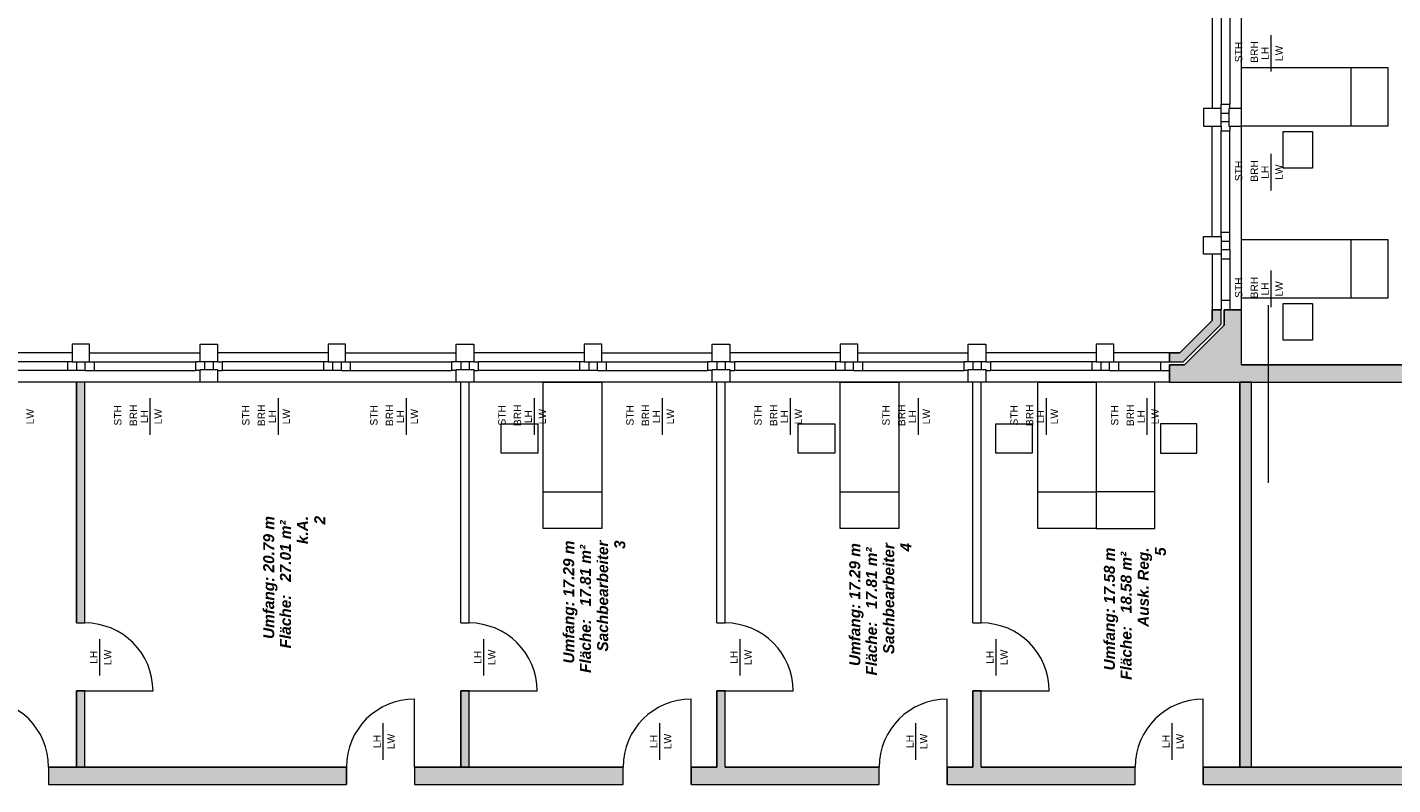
# Model space of a CAD drawing. Header units: metres. Extents: x -111 to 152, y -132 to 99.
# Tile 251 of 256: x 4 to 23, y 69 to 79. Entities that reach past the tile are written whole.
import ezdxf

# ---------------------------------------------------------------- set-up
doc = ezdxf.new("R2010")
doc.units = ezdxf.units.M
doc.layers.add('_EG - B (3D)', color=7, linetype='Continuous', lineweight=9)
doc.layers.add('COE_Bestand-allg.', color=7, linetype='Continuous', lineweight=9)
doc.styles.add('Arial', font='arial.ttf')
doc.styles.add('Arial (bold italic)', font='arialbi.ttf')

# ---------------------------------------------------------------- blocks, each defined once
blk = doc.blocks.new('Group-11')
at = {"layer": 'COE_Bestand-allg.', "linetype": 'Continuous', "lineweight": 0, "transparency": 33554687}
for points in [[(25.915, 74.238), (25.915, 73.888), (26.155, 73.888), (26.155, 78.265), (25.915, 78.265), (25.915, 74.478), (20.655, 74.478), (20.655, 75.228), (20.415, 75.228), (20.415, 75.017), (19.876, 74.478), (19.67, 74.478), (19.67, 74.238)], [(20.375, 75.033), (20.375, 75.228), (20.255, 75.228), (20.255, 75.083), (19.809, 74.638), (19.67, 74.638), (19.67, 74.518), (19.859, 74.518)], [(4.847, 70.948), (4.847, 74.238), (4.732, 74.238), (4.732, 70.948)], [(20.79, 68.978), (20.79, 74.238), (20.63, 74.238), (20.63, 68.978)], [(25.475, 68.738), (26.155, 69.418), (26.155, 72.958), (25.915, 72.958), (25.915, 69.517), (25.376, 68.978), (20.132, 68.978), (20.132, 68.738)], [(4.847, 68.978), (4.847, 70.018), (4.732, 70.018), (4.732, 68.978)], [(10.097, 68.978), (10.097, 70.018), (9.982, 70.018), (9.982, 68.978)], [(15.702, 68.738), (15.702, 68.978), (13.597, 68.978), (13.597, 70.018), (13.482, 70.018), (13.482, 68.978), (13.132, 68.978), (13.132, 68.738)], [(19.202, 68.738), (19.202, 68.978), (17.097, 68.978), (17.097, 70.018), (16.982, 70.018), (16.982, 68.978), (16.632, 68.978), (16.632, 68.738)], [(8.42, 68.738), (8.42, 68.978), (4.35, 68.978), (4.35, 68.738)], [(12.202, 68.738), (12.202, 68.978), (9.35, 68.978), (9.35, 68.738)]]:
    blk.add_hatch(color=252, dxfattribs=at).paths.add_polyline_path(points)
at = {"layer": 'COE_Bestand-allg.', "color": 7, "linetype": 'Continuous', "lineweight": 9, "transparency": 33554687}
for p, q in [((20.655, 77.978), (20.655, 81.238)), ((20.255, 79.488), (20.255, 77.978)), ((20.375, 79.425), (20.375, 78.04)), ((20.495, 79.425), (20.495, 78.04)), ((21.06, 78.483), (21.06, 78.983)), ((22.155, 77.738), (22.155, 78.538)), ((20.375, 77.978), (20.375, 78.04)), ((20.375, 78.04), (20.495, 78.04)), ((20.495, 77.978), (20.495, 78.04)), ((20.375, 77.915), (20.483, 77.915)), ((20.255, 76.228), (20.255, 77.738)), ((20.375, 77.8), (20.483, 77.8)), ((20.375, 77.738), (20.375, 77.675)), ((20.375, 76.29), (20.375, 77.675)), ((20.375, 77.675), (20.495, 77.675)), ((20.495, 77.738), (20.495, 77.675)), ((20.495, 76.29), (20.495, 77.675)), ((20.655, 75.228), (20.655, 77.738)), ((21.06, 76.858), (21.06, 77.358)), ((20.375, 76.228), (20.375, 76.29)), ((20.375, 76.29), (20.495, 76.29)), ((20.375, 76.165), (20.495, 76.165)), ((20.495, 76.165), (20.495, 76.29)), ((20.495, 76.05), (20.495, 76.165)), ((22.155, 75.388), (22.155, 76.188)), ((20.255, 75.988), (20.255, 75.228)), ((20.375, 76.05), (20.495, 76.05)), ((20.375, 75.988), (20.375, 75.925)), ((20.495, 76.05), (20.495, 75.925)), ((20.375, 75.925), (20.375, 75.353)), ((20.375, 75.925), (20.495, 75.925)), ((20.495, 75.925), (20.495, 75.353)), ((21.06, 75.263), (21.06, 75.763)), ((20.255, 75.083), (20.255, 75.228)), ((20.255, 75.228), (20.375, 75.228)), ((20.375, 75.353), (20.375, 75.228)), ((20.495, 75.353), (20.375, 75.353)), ((20.375, 75.033), (20.375, 75.228)), ((20.415, 75.017), (20.415, 75.228)), ((20.415, 75.228), (20.655, 75.228)), ((20.495, 75.353), (20.495, 75.228)), ((20.655, 74.478), (20.655, 75.228)), ((21.025, 72.862), (21.025, 75.291)), ((20.255, 75.083), (19.809, 74.638)), ((20.375, 75.033), (19.859, 74.518)), ((20.415, 75.017), (19.876, 74.478)), ((4.67, 74.638), (3.16, 74.638)), ((4.607, 74.518), (3.223, 74.518)), ((4.67, 74.518), (4.607, 74.518)), ((4.607, 74.518), (4.607, 74.398)), ((4.732, 74.518), (4.732, 74.398)), ((4.847, 74.518), (4.847, 74.398)), ((4.91, 74.638), (6.42, 74.638)), ((4.91, 74.518), (4.972, 74.518)), ((4.972, 74.518), (4.972, 74.398)), ((4.972, 74.518), (6.357, 74.518)), ((6.42, 74.518), (6.357, 74.518)), ((6.357, 74.518), (6.357, 74.398)), ((6.482, 74.518), (6.482, 74.41)), ((6.597, 74.518), (6.597, 74.41)), ((8.17, 74.638), (6.66, 74.638)), ((6.66, 74.518), (6.723, 74.518)), ((8.107, 74.518), (6.723, 74.518)), ((6.723, 74.518), (6.723, 74.398)), ((8.17, 74.518), (8.107, 74.518)), ((8.107, 74.518), (8.107, 74.398)), ((8.232, 74.518), (8.232, 74.398)), ((8.347, 74.518), (8.347, 74.398)), ((8.41, 74.638), (9.92, 74.638)), ((8.41, 74.518), (8.472, 74.518)), ((8.472, 74.518), (8.472, 74.398)), ((8.472, 74.518), (9.857, 74.518)), ((9.92, 74.518), (9.857, 74.518)), ((9.857, 74.518), (9.857, 74.398)), ((9.982, 74.518), (9.982, 74.41)), ((10.097, 74.518), (10.097, 74.41)), ((11.67, 74.638), (10.16, 74.638)), ((10.16, 74.518), (10.223, 74.518)), ((11.607, 74.518), (10.223, 74.518)), ((10.223, 74.518), (10.223, 74.398)), ((11.67, 74.518), (11.607, 74.518)), ((11.607, 74.518), (11.607, 74.398)), ((11.732, 74.518), (11.732, 74.398)), ((11.847, 74.518), (11.847, 74.398)), ((11.91, 74.638), (13.42, 74.638)), ((11.91, 74.518), (11.972, 74.518)), ((11.972, 74.518), (11.972, 74.398)), ((11.972, 74.518), (13.357, 74.518)), ((13.42, 74.518), (13.357, 74.518)), ((13.357, 74.518), (13.357, 74.398)), ((13.482, 74.518), (13.482, 74.41)), ((13.597, 74.518), (13.597, 74.41)), ((15.17, 74.638), (13.66, 74.638)), ((13.66, 74.518), (13.723, 74.518)), ((15.107, 74.518), (13.723, 74.518)), ((13.723, 74.518), (13.723, 74.398)), ((15.17, 74.518), (15.107, 74.518)), ((15.107, 74.518), (15.107, 74.398)), ((15.232, 74.518), (15.232, 74.398)), ((15.347, 74.518), (15.347, 74.398)), ((15.41, 74.638), (16.92, 74.638)), ((15.41, 74.518), (15.472, 74.518)), ((15.472, 74.518), (15.472, 74.398)), ((15.472, 74.518), (16.857, 74.518)), ((16.92, 74.518), (16.857, 74.518)), ((16.857, 74.518), (16.857, 74.398)), ((16.982, 74.518), (16.982, 74.41)), ((17.097, 74.518), (17.097, 74.41)), ((18.67, 74.638), (17.16, 74.638)), ((17.16, 74.518), (17.223, 74.518)), ((18.607, 74.518), (17.223, 74.518)), ((17.223, 74.518), (17.223, 74.398)), ((18.67, 74.518), (18.607, 74.518)), ((18.607, 74.518), (18.607, 74.398)), ((18.732, 74.518), (18.732, 74.398)), ((18.847, 74.518), (18.847, 74.398)), ((19.67, 74.638), (18.91, 74.638)), ((18.91, 74.518), (18.972, 74.518)), ((18.972, 74.518), (19.67, 74.518)), ((18.972, 74.518), (18.972, 74.398)), ((19.545, 74.518), (19.545, 74.398)), ((19.67, 74.638), (19.809, 74.638)), ((19.67, 74.518), (19.67, 74.638)), ((19.67, 74.518), (19.859, 74.518)), ((19.67, 74.478), (19.876, 74.478)), ((19.67, 74.238), (19.67, 74.478)), ((20.655, 74.478), (25.915, 74.478)), ((4.607, 74.398), (3.223, 74.398)), ((4.732, 74.398), (4.607, 74.398)), ((4.847, 74.398), (4.732, 74.398)), ((4.847, 74.398), (4.972, 74.398)), ((4.972, 74.398), (6.357, 74.398)), ((6.42, 74.398), (6.357, 74.398)), ((6.66, 74.398), (6.723, 74.398)), ((8.107, 74.398), (6.723, 74.398)), ((8.232, 74.398), (8.107, 74.398)), ((8.347, 74.398), (8.232, 74.398)), ((8.347, 74.398), (8.472, 74.398)), ((8.472, 74.398), (9.857, 74.398)), ((9.92, 74.398), (9.857, 74.398)), ((10.16, 74.398), (10.223, 74.398)), ((11.607, 74.398), (10.223, 74.398)), ((11.732, 74.398), (11.607, 74.398)), ((11.847, 74.398), (11.732, 74.398)), ((11.847, 74.398), (11.972, 74.398)), ((11.972, 74.398), (13.357, 74.398)), ((13.42, 74.398), (13.357, 74.398)), ((13.66, 74.398), (13.723, 74.398)), ((15.107, 74.398), (13.723, 74.398)), ((15.232, 74.398), (15.107, 74.398)), ((15.347, 74.398), (15.232, 74.398)), ((15.347, 74.398), (15.472, 74.398)), ((15.472, 74.398), (16.857, 74.398)), ((16.92, 74.398), (16.857, 74.398)), ((17.16, 74.398), (17.223, 74.398)), ((18.607, 74.398), (17.223, 74.398)), ((18.732, 74.398), (18.607, 74.398)), ((18.847, 74.398), (18.732, 74.398)), ((18.847, 74.398), (18.972, 74.398)), ((18.972, 74.398), (19.67, 74.398)), ((6.42, 74.238), (3.16, 74.238)), ((4.732, 70.948), (4.732, 74.238)), ((4.847, 70.948), (4.847, 74.238)), ((9.92, 74.238), (6.66, 74.238)), ((9.982, 70.948), (9.982, 74.238)), ((10.097, 70.948), (10.097, 74.238)), ((13.42, 74.238), (10.16, 74.238)), ((13.482, 70.948), (13.482, 74.238)), ((13.597, 70.948), (13.597, 74.238)), ((16.92, 74.238), (13.66, 74.238)), ((16.982, 70.948), (16.982, 74.238)), ((17.097, 70.948), (17.097, 74.238)), ((19.67, 74.238), (17.16, 74.238)), ((19.67, 74.238), (25.915, 74.238)), ((20.63, 68.978), (20.63, 74.238)), ((20.79, 68.978), (20.79, 74.238)), ((5.74, 73.518), (5.74, 74.018)), ((7.49, 73.518), (7.49, 74.018)), ((9.24, 73.518), (9.24, 74.018)), ((10.99, 73.518), (10.99, 74.018)), ((12.74, 73.518), (12.74, 74.018)), ((14.49, 73.518), (14.49, 74.018)), ((16.24, 73.518), (16.24, 74.018)), ((17.99, 73.518), (17.99, 74.018)), ((19.365, 73.518), (19.365, 74.018)), ((11.11, 72.738), (11.91, 72.738)), ((15.17, 72.738), (15.97, 72.738)), ((17.87, 72.738), (18.67, 72.738)), ((19.47, 72.738), (18.67, 72.738)), ((4.732, 70.948), (4.847, 70.948)), ((9.982, 70.948), (10.097, 70.948)), ((13.482, 70.948), (13.597, 70.948)), ((16.982, 70.948), (17.097, 70.948)), ((5.05, 70.228), (5.05, 70.728)), ((10.3, 70.228), (10.3, 70.728)), ((13.8, 70.228), (13.8, 70.728)), ((17.3, 70.228), (17.3, 70.728)), ((4.732, 68.978), (4.732, 70.018)), ((4.732, 70.018), (4.847, 70.018)), ((4.847, 68.978), (4.847, 70.018)), ((4.847, 70.018), (5.777, 70.018)), ((9.982, 68.978), (9.982, 70.018)), ((9.982, 70.018), (10.097, 70.018)), ((10.097, 68.978), (10.097, 70.018)), ((10.097, 70.018), (11.027, 70.018)), ((13.482, 68.978), (13.482, 70.018)), ((13.482, 70.018), (13.597, 70.018)), ((13.597, 68.978), (13.597, 70.018)), ((13.597, 70.018), (14.527, 70.018)), ((16.982, 68.978), (16.982, 70.018)), ((16.982, 70.018), (17.097, 70.018)), ((17.097, 68.978), (17.097, 70.018)), ((17.097, 70.018), (18.027, 70.018)), ((9.35, 68.978), (9.35, 69.908)), ((13.132, 68.978), (13.132, 69.908)), ((16.632, 68.978), (16.632, 69.908)), ((20.132, 68.978), (20.132, 69.908)), ((8.923, 69.078), (8.923, 69.578)), ((12.705, 69.078), (12.705, 69.578)), ((16.205, 69.078), (16.205, 69.578)), ((19.705, 69.078), (19.705, 69.578)), ((4.35, 68.978), (8.42, 68.978)), ((4.35, 68.978), (4.35, 68.738)), ((8.42, 68.978), (8.42, 68.738)), ((9.35, 68.978), (12.202, 68.978)), ((9.35, 68.978), (9.35, 68.738)), ((12.202, 68.738), (12.202, 68.978)), ((13.132, 68.978), (13.482, 68.978)), ((13.132, 68.738), (13.132, 68.978)), ((13.597, 68.978), (15.702, 68.978)), ((15.702, 68.738), (15.702, 68.978)), ((16.632, 68.978), (16.982, 68.978)), ((16.632, 68.738), (16.632, 68.978)), ((17.097, 68.978), (19.202, 68.978)), ((19.202, 68.738), (19.202, 68.978)), ((20.132, 68.978), (25.376, 68.978)), ((20.132, 68.738), (20.132, 68.978)), ((4.35, 68.738), (8.42, 68.738)), ((9.35, 68.738), (12.202, 68.738)), ((13.132, 68.738), (15.702, 68.738)), ((16.632, 68.738), (19.202, 68.738)), ((20.132, 68.738), (25.475, 68.738))]:
    blk.add_line(p, q, dxfattribs=at)
at = {"layer": 'COE_Bestand-allg.', "color": 7, "linetype": 'Continuous', "lineweight": 9, "transparency": 33554687, "flags": 128}
for points in [[(20.655, 77.738), (20.655, 78.538), (22.655, 78.538), (22.655, 77.738)], [(25.915, 74.238), (25.915, 73.888), (26.155, 73.888), (26.155, 78.265), (25.915, 78.265), (25.915, 74.478), (20.655, 74.478), (20.655, 75.228), (20.415, 75.228), (20.415, 75.017), (19.876, 74.478), (19.67, 74.478), (19.67, 74.238)], [(20.375, 77.738), (20.375, 77.978), (20.135, 77.978), (20.135, 77.738)], [(20.655, 77.738), (20.655, 77.978), (20.483, 77.978), (20.483, 77.738)], [(20.375, 76.228), (20.375, 75.988), (20.135, 75.988), (20.135, 76.228)], [(20.655, 75.388), (20.655, 76.188), (22.655, 76.188), (22.655, 75.388)], [(20.375, 75.033), (20.375, 75.228), (20.255, 75.228), (20.255, 75.083), (19.809, 74.638), (19.67, 74.638), (19.67, 74.518), (19.859, 74.518)], [(4.67, 74.518), (4.91, 74.518), (4.91, 74.758), (4.67, 74.758)], [(6.66, 74.518), (6.42, 74.518), (6.42, 74.758), (6.66, 74.758)], [(8.17, 74.518), (8.41, 74.518), (8.41, 74.758), (8.17, 74.758)], [(10.16, 74.518), (9.92, 74.518), (9.92, 74.758), (10.16, 74.758)], [(11.67, 74.518), (11.91, 74.518), (11.91, 74.758), (11.67, 74.758)], [(13.66, 74.518), (13.42, 74.518), (13.42, 74.758), (13.66, 74.758)], [(15.17, 74.518), (15.41, 74.518), (15.41, 74.758), (15.17, 74.758)], [(17.16, 74.518), (16.92, 74.518), (16.92, 74.758), (17.16, 74.758)], [(18.67, 74.518), (18.91, 74.518), (18.91, 74.758), (18.67, 74.758)], [(6.66, 74.238), (6.42, 74.238), (6.42, 74.41), (6.66, 74.41)], [(10.16, 74.238), (9.92, 74.238), (9.92, 74.41), (10.16, 74.41)], [(13.66, 74.238), (13.42, 74.238), (13.42, 74.41), (13.66, 74.41)], [(17.16, 74.238), (16.92, 74.238), (16.92, 74.41), (17.16, 74.41)], [(4.847, 70.948), (4.847, 74.238), (4.732, 74.238), (4.732, 70.948)], [(11.11, 74.238), (11.91, 74.238), (11.91, 72.238), (11.11, 72.238)], [(15.17, 74.238), (15.97, 74.238), (15.97, 72.238), (15.17, 72.238)], [(17.87, 74.238), (18.67, 74.238), (18.67, 72.238), (17.87, 72.238)], [(19.47, 74.238), (18.67, 74.238), (18.67, 72.238), (19.47, 72.238)], [(20.79, 68.978), (20.79, 74.238), (20.63, 74.238), (20.63, 68.978)], [(25.475, 68.738), (26.155, 69.418), (26.155, 72.958), (25.915, 72.958), (25.915, 69.517), (25.376, 68.978), (20.132, 68.978), (20.132, 68.738)], [(4.847, 68.978), (4.847, 70.018), (4.732, 70.018), (4.732, 68.978)], [(10.097, 68.978), (10.097, 70.018), (9.982, 70.018), (9.982, 68.978)], [(15.702, 68.738), (15.702, 68.978), (13.597, 68.978), (13.597, 70.018), (13.482, 70.018), (13.482, 68.978), (13.132, 68.978), (13.132, 68.738)], [(19.202, 68.738), (19.202, 68.978), (17.097, 68.978), (17.097, 70.018), (16.982, 70.018), (16.982, 68.978), (16.632, 68.978), (16.632, 68.738)], [(8.42, 68.738), (8.42, 68.978), (4.35, 68.978), (4.35, 68.738)], [(12.202, 68.738), (12.202, 68.978), (9.35, 68.978), (9.35, 68.738)]]:
    blk.add_lwpolyline(points, close=True, dxfattribs=at)
for points in [[(21.225, 77.163), (21.225, 77.663), (21.625, 77.663), (21.625, 77.163), (21.225, 77.163)], [(21.225, 74.813), (21.225, 75.313), (21.625, 75.313), (21.625, 74.813), (21.225, 74.813)], [(10.535, 73.668), (11.035, 73.668), (11.035, 73.268), (10.535, 73.268), (10.535, 73.668)], [(14.595, 73.668), (15.095, 73.668), (15.095, 73.268), (14.595, 73.268), (14.595, 73.668)], [(17.295, 73.668), (17.795, 73.668), (17.795, 73.268), (17.295, 73.268), (17.295, 73.668)], [(20.045, 73.668), (19.545, 73.668), (19.545, 73.268), (20.045, 73.268), (20.045, 73.668)]]:
    blk.add_lwpolyline(points, dxfattribs=at)
at = {"layer": 'COE_Bestand-allg.', "color": 7, "linetype": 'Continuous', "lineweight": 9, "transparency": 33554687}
for centre, start, end in [((4.847, 70.018), 0, 90), ((10.097, 70.018), 0, 90), ((13.597, 70.018), 360, 90), ((17.097, 70.018), 0, 90), ((3.42, 68.978), 0, 90), ((9.35, 68.978), 90, 180), ((13.132, 68.978), 90, 180), ((16.632, 68.978), 90, 180), ((20.132, 68.978), 90, 180)]:
    blk.add_arc(centre, 0.93, start, end, dxfattribs=at)
at = {"layer": 'COE_Bestand-allg.', "color": 7, "transparency": 33554687, "rotation": 90, "line_spacing_factor": 0.25}
for s, insert, char_height, attachment_point, style in [('STH', (20.565, 78.751), 0.1002, 2, 'Arial'), ('BRH', (20.878, 78.751), 0.1002, 8, 'Arial'), ('LH', (20.926, 78.733), 0.1002, 2, 'Arial'), ('LW', (21.217, 78.733), 0.1002, 8, 'Arial'), ('STH', (20.565, 77.126), 0.1002, 2, 'Arial'), ('BRH', (20.878, 77.126), 0.1002, 8, 'Arial'), ('LH', (20.926, 77.108), 0.1002, 2, 'Arial'), ('LW', (21.217, 77.108), 0.1002, 8, 'Arial'), ('STH', (20.565, 75.531), 0.1002, 2, 'Arial'), ('BRH', (20.878, 75.531), 0.1002, 8, 'Arial'), ('LH', (20.926, 75.513), 0.1002, 2, 'Arial'), ('LW', (21.217, 75.513), 0.1002, 8, 'Arial'), ('STH', (5.245, 73.786), 0.1002, 2, 'Arial'), ('BRH', (5.558, 73.786), 0.1002, 8, 'Arial'), ('STH', (6.995, 73.786), 0.1002, 2, 'Arial'), ('BRH', (7.308, 73.786), 0.1002, 8, 'Arial'), ('STH', (8.745, 73.786), 0.1002, 2, 'Arial'), ('BRH', (9.058, 73.786), 0.1002, 8, 'Arial'), ('STH', (10.495, 73.786), 0.1002, 2, 'Arial'), ('BRH', (10.808, 73.786), 0.1002, 8, 'Arial'), ('STH', (12.245, 73.786), 0.1002, 2, 'Arial'), ('BRH', (12.558, 73.786), 0.1002, 8, 'Arial'), ('STH', (13.995, 73.786), 0.1002, 2, 'Arial'), ('BRH', (14.308, 73.786), 0.1002, 8, 'Arial'), ('STH', (15.745, 73.786), 0.1002, 2, 'Arial'), ('BRH', (16.058, 73.786), 0.1002, 8, 'Arial'), ('STH', (17.495, 73.786), 0.1002, 2, 'Arial'), ('BRH', (17.808, 73.786), 0.1002, 8, 'Arial'), ('STH', (18.87, 73.786), 0.1002, 2, 'Arial'), ('BRH', (19.183, 73.786), 0.1002, 8, 'Arial'), ('LW', (4.147, 73.768), 0.1002, 8, 'Arial'), ('LH', (5.606, 73.768), 0.1002, 2, 'Arial'), ('LW', (5.897, 73.768), 0.1002, 8, 'Arial'), ('LH', (7.356, 73.768), 0.1002, 2, 'Arial'), ('LW', (7.647, 73.768), 0.1002, 8, 'Arial'), ('LH', (9.106, 73.768), 0.1002, 2, 'Arial'), ('LW', (9.397, 73.768), 0.1002, 8, 'Arial'), ('LH', (10.856, 73.768), 0.1002, 2, 'Arial'), ('LW', (11.147, 73.768), 0.1002, 8, 'Arial'), ('LH', (12.606, 73.768), 0.1002, 2, 'Arial'), ('LW', (12.897, 73.768), 0.1002, 8, 'Arial'), ('LH', (14.356, 73.768), 0.1002, 2, 'Arial'), ('LW', (14.647, 73.768), 0.1002, 8, 'Arial'), ('LH', (16.106, 73.768), 0.1002, 2, 'Arial'), ('LW', (16.397, 73.768), 0.1002, 8, 'Arial'), ('LH', (17.856, 73.768), 0.1002, 2, 'Arial'), ('LW', (18.147, 73.768), 0.1002, 8, 'Arial'), ('LH', (19.231, 73.768), 0.1002, 2, 'Arial'), ('LW', (19.522, 73.768), 0.1002, 8, 'Arial'), ('Umfang: 20.79 m', (7.283, 70.729), 0.15027, 1, 'Arial (bold italic)'), ('Fläche:   27.01 m² ', (7.512, 70.6), 0.15027, 1, 'Arial (bold italic)'), ('k.A.', (7.747, 72.025), 0.1503, 1, 'Arial (bold italic)'), ('2', (7.981, 72.294), 0.15, 1, 'Arial (bold italic)'), ('3', (12.081, 71.959), 0.15, 1, 'Arial (bold italic)'), ('Umfang: 17.29 m', (11.383, 70.394), 0.15027, 1, 'Arial (bold italic)'), ('Fläche:   17.81 m² ', (11.612, 70.265), 0.15027, 1, 'Arial (bold italic)'), ('Sachbearbeiter', (11.847, 70.557), 0.15027, 1, 'Arial (bold italic)'), ('Umfang: 17.29 m', (15.293, 70.359), 0.15027, 1, 'Arial (bold italic)'), ('Fläche:   17.81 m² ', (15.522, 70.23), 0.15027, 1, 'Arial (bold italic)'), ('Sachbearbeiter', (15.757, 70.522), 0.15027, 1, 'Arial (bold italic)'), ('4', (15.991, 71.924), 0.15, 1, 'Arial (bold italic)'), ('Umfang: 17.58 m', (18.773, 70.299), 0.15027, 1, 'Arial (bold italic)'), ('Ausk. Reg.', (19.237, 70.894), 0.1503, 1, 'Arial (bold italic)'), ('5', (19.471, 71.864), 0.15, 1, 'Arial (bold italic)'), ('Fläche:   18.58 m² ', (19.002, 70.17), 0.15027, 1, 'Arial (bold italic)'), ('LH', (4.916, 70.478), 0.1002, 2, 'Arial'), ('LW', (5.207, 70.478), 0.1002, 8, 'Arial'), ('LH', (10.166, 70.478), 0.1002, 2, 'Arial'), ('LW', (10.457, 70.478), 0.1002, 8, 'Arial'), ('LH', (13.666, 70.478), 0.1002, 2, 'Arial'), ('LW', (13.957, 70.478), 0.1002, 8, 'Arial'), ('LH', (17.166, 70.478), 0.1002, 2, 'Arial'), ('LW', (17.457, 70.478), 0.1002, 8, 'Arial'), ('LH', (8.788, 69.328), 0.1002, 2, 'Arial'), ('LW', (9.079, 69.328), 0.1002, 8, 'Arial'), ('LH', (12.571, 69.328), 0.1002, 2, 'Arial'), ('LW', (12.862, 69.328), 0.1002, 8, 'Arial'), ('LH', (16.071, 69.328), 0.1002, 2, 'Arial'), ('LW', (16.362, 69.328), 0.1002, 8, 'Arial'), ('LH', (19.571, 69.328), 0.1002, 2, 'Arial'), ('LW', (19.862, 69.328), 0.1002, 8, 'Arial')]:
    blk.add_mtext(s, dxfattribs=dict(at, insert=insert, char_height=char_height, attachment_point=attachment_point, style=style))
blk = doc.blocks.new('EG - B (3D)')
at = {"layer": 'COE_Bestand-allg.', "color": 7, "transparency": 33554687}
blk.add_blockref('Group-11', (0, 0), dxfattribs=at)

msp = doc.modelspace()

# ---------------------------------------------------------------- block references
at = {"layer": '_EG - B (3D)'}
msp.add_blockref('EG - B (3D)', (0, 0), dxfattribs=at)

doc.saveas('drawing.dxf')
